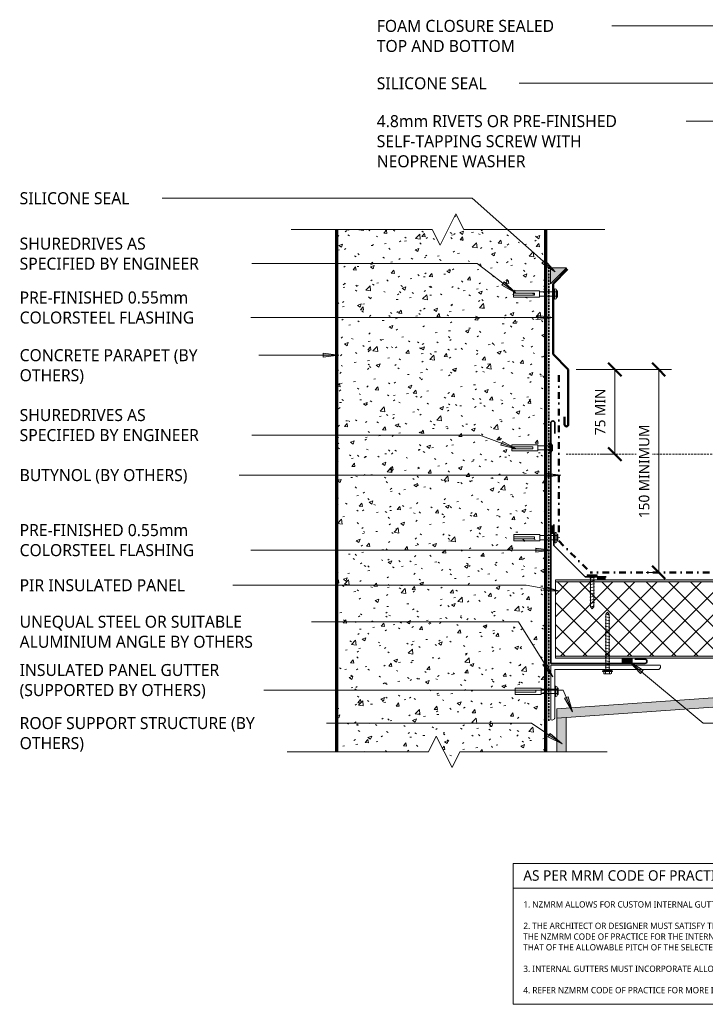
# Model space of a CAD drawing. Header units: millimetres. Extents: x -426 to 1004, y -317 to 654.
# Tile 1 of 5: x -426 to 230, y -317 to 625. Entities that reach past the tile are written whole.
import ezdxf

# ---------------------------------------------------------------- set-up
doc = ezdxf.new("R2010")
doc.units = ezdxf.units.MM
doc.linetypes.add('Dash dot', pattern=[15.875, 6.35, -4.7625, 0, -4.7625])
doc.linetypes.add('Dash Short', pattern=[3, 2, -1])
for name, color, linetype, lineweight in [('A-ANNO-DIMS', 211, 'Continuous', 9), ('A-ANNO-DIMS-5', 211, 'Continuous', 9), ('A-ANNO-NOTE', 131, 'Continuous', 9), ('A-DETL', 90, 'Continuous', 13), ('A-DETL-GENF', 92, 'Continuous', 13), ('A-DETL-MEDM', 33, 'Continuous', 35), ('A-DETL-THIN', 151, 'Continuous', 13), ('G-ANNO-TEXT', 231, 'Continuous', 9)]:
    doc.layers.add(name, color=color, linetype=linetype, lineweight=lineweight)
doc.styles.add('Yu Gothic', font='Yu Gothic.ttf', dxfattribs={"height": 11.5})
doc.styles.add('Yu Gothic_1', font='Yu Gothic.ttf', dxfattribs={"height": 10})
doc.styles.add('Yu Gothic_2', font='Yu Gothic.ttf', dxfattribs={"height": 1.2})
doc.styles.add('Yu Gothic_B', font='Yu Gothic.ttf', dxfattribs={"height": 2})
doc.dimstyles.new('Diagonal', dxfattribs={"dimscale": 304.8, "dimtxt": 11.609035, "dimasz": 0.04101, "dimexe": 0.03937, "dimexo": 0.024606, "dimgap": 0.024606, "dimtad": 1, "dimdec": 0, "dimzin": 0, "dimdsep": 46, "dimtxsty": 'Yu Gothic_1', "dimblk1": 'OBLIQUE', "dimblk2": 'OBLIQUE', "dimsah": 1, "dimcen": 0.09, "dimazin": 0, "dimtfac": 1, "dimtdec": 4, "dimtix": 1, "dimtmove": 0, "dimatfit": 3, "dimfxl": 1, "dimtvp": 1, "dimtfill": 1, "dimtolj": 1, "dimtzin": 0, "dimarcsym": 2})

# ---------------------------------------------------------------- blocks, each defined once
blk = doc.blocks.new('Internal Gutter - Insulated Gutter-4648995-04  INSULATED GUTTER DETAIL')
at = {"layer": 'A-DETL-GENF', "linetype": 'Dash dot', "lineweight": 50}
for p, q in [((381.72, 188.46), (536.34, 199.28)), ((0, 188.46), (0, 30)), ((381.72, 30), (381.72, 188.46)), ((0, 30), (30, 0)), ((351.72, 0), (381.72, 30)), ((351.72, 0), (30, 0))]:
    blk.add_line(p, q, dxfattribs=at)
blk = doc.blocks.new('Gutter _Insulated Panel_ - Gutter _Insulated Panel_-4648778-04  INSULATED GUTTER DETAIL')
at = {"layer": 'A-DETL-GENF'}
for points in [[(469.95, 73), (470, 73), (469.95, 73.12), (394.95, 73.12), (394.95, 75), (0, 75), (0, 73), (467.95, 73)], [(470, 0), (470, 2), (0, 2), (0, 0), (352.32, 0)]]:
    blk.add_hatch(color=256, dxfattribs=at).paths.add_polyline_path(points)
h = blk.add_hatch(dxfattribs=at)
h.set_pattern_fill('FP_3', color=256, style=0, pattern_type=2)
h.set_pattern_definition([(45, (-86.69, -13.843), (-10.6066, 10.6066), []), (135, (-86.69, -13.843), (-10.6066, -10.6066), [])])
h.paths.add_polyline_path([(470, 2), (470, 73), (0, 73), (0, 2), (352.32, 2)])
for p, q in [((39.93, 75), (0, 75)), ((0, 75), (0, 73)), ((0, 73), (0, 2)), ((0, 73), (470, 73)), ((342.77, 75), (47.32, 75)), ((394.95, 75), (351.17, 75)), ((470, 73), (470, 73.12)), ((470, 2), (470, 73)), ((470, 2), (0, 2)), ((0, 2), (0, 0)), ((0, 0), (470, 0)), ((470, 0), (470, 2))]:
    blk.add_line(p, q, dxfattribs=at)
blk = doc.blocks.new('Angle Flashing - Soffit Flashing-4170604-04  INSULATED GUTTER DETAIL')
at = {"layer": 'A-DETL-GENF', "lineweight": 35}
for p, q in [((0, -90), (0, 0)), ((230, 0), (0, 0)), ((230, -4), (220, -4)), ((4, -90), (4, -80.26))]:
    blk.add_line(p, q, dxfattribs=at)
for centre, start, end in [((230, -2), 270, 90), ((2, -90), 180, 0)]:
    blk.add_arc(centre, 2, start, end, dxfattribs=at)
blk = doc.blocks.new('Fillet Bracket - Fillet Bracket-3700758-04  INSULATED GUTTER DETAIL')
at = {"layer": 'A-DETL-MEDM'}
for p, q in [((3, 33), (3, 53)), ((3, 33), (33, 3)), ((33, 3), (53, 3))]:
    blk.add_line(p, q, dxfattribs=at)
blk = doc.blocks.new('Anchor Bolt - ShureDrive - ShureDrive-4575289-04  INSULATED GUTTER DETAIL')
at = {"layer": 'A-DETL-GENF'}
for p, q in [((-5, -8.96), (-5, -8.46)), ((-5, -8.96), (5, -8.96)), ((-4, -7.46), (-3, -7.46)), ((-3, -6.46), (3, -6.46)), ((-3, -7.46), (-3, -6.46)), ((3, -7.46), (-3, -7.46)), ((-2, -20.5), (-2, -7.46)), ((2, -20.5), (2, -7.46)), ((3, -7.46), (3, -6.46)), ((3, -7.46), (4, -7.46)), ((5, -8.96), (5, -8.46)), ((-3, -20.5), (3, -20.5)), ((-3, -20.5), (-3, -45.5)), ((-1, -25.5), (-1, -35.5)), ((1, -25.5), (-1, -25.5)), ((1, -25.5), (1, -35.5)), ((3, -20.5), (3, -45.5)), ((-1, -35.5), (-1, -45.5)), ((1, -45.5), (1, -35.5)), ((-3, -45.5), (3, -45.5))]:
    blk.add_line(p, q, dxfattribs=at)
for centre, start, end in [((-4, -8.46), 90, 180), ((4, -8.46), 360, 90)]:
    blk.add_arc(centre, 1, start, end, dxfattribs=at)
blk = doc.blocks.new('Anchor Bolt - ShureDrive - ShureDrive-4575473-04  INSULATED GUTTER DETAIL')
at = {"layer": 'A-DETL-GENF'}
for p, q in [((-5, -5.86), (-5, -5.36)), ((-5, -5.86), (5, -5.86)), ((-4, -4.36), (-3, -4.36)), ((-3, -3.36), (3, -3.36)), ((-3, -4.36), (-3, -3.36)), ((3, -4.36), (-3, -4.36)), ((-2, -20.5), (-2, -4.36)), ((2, -20.5), (2, -4.36)), ((3, -4.36), (3, -3.36)), ((3, -4.36), (4, -4.36)), ((5, -5.86), (5, -5.36)), ((-3, -20.5), (3, -20.5)), ((-3, -20.5), (-3, -45.5)), ((-1, -25.5), (-1, -35.5)), ((1, -25.5), (-1, -25.5)), ((1, -25.5), (1, -35.5)), ((3, -20.5), (3, -45.5)), ((-1, -35.5), (-1, -45.5)), ((1, -45.5), (1, -35.5)), ((-3, -45.5), (3, -45.5))]:
    blk.add_line(p, q, dxfattribs=at)
for centre, start, end in [((-4, -5.36), 90, 180), ((4, -5.36), 360, 90)]:
    blk.add_arc(centre, 1, start, end, dxfattribs=at)
blk = doc.blocks.new('Wafer Tek - Wafer Tek-2814187-04  INSULATED GUTTER DETAIL')
at = {"layer": 'A-DETL-GENF'}
for p, q in [((4.79, 0.74), (-4.79, 0.74)), ((-4.79, 0.74), (-4.79, 0)), ((-4.79, 0), (4.79, 0)), ((-1.6, 0), (-1.6, -30.13)), ((1.6, -30.13), (1.6, 0)), ((4.79, 0), (4.79, 0.74)), ((2.17, -1.91), (-2.17, -2.67)), ((-2.17, -2.67), (-1.6, -3)), ((2.17, -4.91), (-2.17, -5.67)), ((-2.17, -5.67), (-1.6, -6)), ((2.17, -7.91), (-2.17, -8.67)), ((-2.17, -8.67), (-1.6, -9)), ((1.6, -1.58), (2.17, -1.91)), ((1.6, -4.58), (2.17, -4.91)), ((1.6, -7.58), (2.17, -7.91)), ((2.17, -10.91), (-2.17, -11.67)), ((-2.17, -11.67), (-1.6, -12)), ((2.17, -13.91), (-2.17, -14.67)), ((-2.17, -14.67), (-1.6, -15)), ((2.17, -16.91), (-2.17, -17.67)), ((-2.17, -17.67), (-1.6, -18)), ((1.6, -10.58), (2.17, -10.91)), ((1.6, -13.58), (2.17, -13.91)), ((1.6, -16.58), (2.17, -16.91)), ((2.17, -19.91), (-2.17, -20.67)), ((-2.17, -20.67), (-1.6, -21)), ((2.17, -22.91), (-2.17, -23.67)), ((-2.17, -23.67), (-1.6, -24)), ((2.17, -25.91), (-2.17, -26.67)), ((-2.17, -26.67), (-1.6, -27)), ((0, -32.03), (1.6, -28.07)), ((1.6, -19.58), (2.17, -19.91)), ((1.6, -22.58), (2.17, -22.91)), ((1.6, -25.58), (2.17, -25.91)), ((-1.6, -30.13), (0, -32.03)), ((1.6, -30.13), (0, -32.03))]:
    blk.add_line(p, q, dxfattribs=at)
blk.add_arc((0.08, -32.75), 3.11, 74.30592, 122.49751, dxfattribs=at)
blk = doc.blocks.new('Screw - Screw-4171642-04  INSULATED GUTTER DETAIL')
at = {"layer": 'A-DETL-GENF'}
blk.add_hatch(color=256, dxfattribs=at).paths.add_polyline_path([(3.67, -1), (3.67, 0), (-3.67, 0), (-3.67, -1), (3.01, -1)])
for p, q in [((-2.17, 50.67), (-1.6, 51)), ((2.17, 49.91), (-2.17, 50.67)), ((-2.17, 47.67), (-1.6, 48)), ((2.17, 46.91), (-2.17, 47.67)), ((-1.6, 53.35), (0, 55.25)), ((-1.6, 0), (-1.6, 53.35)), ((1.6, 53.35), (0, 55.25)), ((0, 55.25), (1.6, 51.3)), ((1.6, 53.35), (1.6, 0)), ((1.6, 49.58), (2.17, 49.91)), ((-2.17, 44.67), (-1.6, 45)), ((2.17, 43.91), (-2.17, 44.67)), ((-2.17, 41.67), (-1.6, 42)), ((2.17, 40.91), (-2.17, 41.67)), ((-2.17, 38.67), (-1.6, 39)), ((2.17, 37.91), (-2.17, 38.67)), ((1.6, 46.58), (2.17, 46.91)), ((1.6, 43.58), (2.17, 43.91)), ((1.6, 40.58), (2.17, 40.91)), ((1.6, 37.58), (2.17, 37.91)), ((-2.17, 35.67), (-1.6, 36)), ((2.17, 34.91), (-2.17, 35.67)), ((-2.17, 32.67), (-1.6, 33)), ((2.17, 31.91), (-2.17, 32.67)), ((-2.17, 29.67), (-1.6, 30)), ((2.17, 28.91), (-2.17, 29.67)), ((1.6, 34.58), (2.17, 34.91)), ((1.6, 31.58), (2.17, 31.91)), ((1.6, 28.58), (2.17, 28.91)), ((-2.17, 26.67), (-1.6, 27)), ((2.17, 25.91), (-2.17, 26.67)), ((-2.17, 23.67), (-1.6, 24)), ((2.17, 22.91), (-2.17, 23.67)), ((-2.17, 20.67), (-1.6, 21)), ((2.17, 19.91), (-2.17, 20.67)), ((1.6, 25.58), (2.17, 25.91)), ((1.6, 22.58), (2.17, 22.91)), ((1.6, 19.58), (2.17, 19.91)), ((-2.17, 17.67), (-1.6, 18)), ((2.17, 16.91), (-2.17, 17.67)), ((-2.17, 14.67), (-1.6, 15)), ((2.17, 13.91), (-2.17, 14.67)), ((-2.17, 11.67), (-1.6, 12)), ((2.17, 10.91), (-2.17, 11.67)), ((1.6, 16.58), (2.17, 16.91)), ((1.6, 13.58), (2.17, 13.91)), ((1.6, 10.58), (2.17, 10.91)), ((-3.67, 0), (-3.67, -1)), ((3.67, 0), (-3.67, 0)), ((-2.17, 8.67), (-1.6, 9)), ((2.17, 7.91), (-2.17, 8.67)), ((-2.17, 5.67), (-1.6, 6)), ((2.17, 4.91), (-2.17, 5.67)), ((-2.17, 2.67), (-1.6, 3)), ((2.17, 1.91), (-2.17, 2.67)), ((1.6, 7.58), (2.17, 7.91)), ((1.6, 4.58), (2.17, 4.91)), ((1.6, 1.58), (2.17, 1.91)), ((3.67, -1), (3.67, 0)), ((-4.79, -1.5), (-4.79, -1)), ((-3.67, -1), (-4.79, -1)), ((4.79, -1.5), (-4.79, -1.5)), ((-3.67, -1), (3.67, -1)), ((-3.67, -1.5), (-3.67, -3.47)), ((-2.76, -3.97), (2.76, -3.97)), ((-1.85, -1.5), (-1.85, -3.47)), ((1.85, -1.5), (1.85, -3.47)), ((4.79, -1), (3.67, -1)), ((3.67, -1.5), (3.67, -3.47)), ((4.79, -1), (4.79, -1.5))]:
    blk.add_line(p, q, dxfattribs=at)
for centre, radius, start, end in [((0.08, 55.97), 3.11, 237.50249, 285.69408), ((-2.76, -2.9), 1.08, 212.38007, 327.61993), ((0, -0.31), 3.67, 239.72736, 300.27264), ((2.76, -2.9), 1.08, 212.38007, 327.61993)]:
    blk.add_arc(centre, radius, start, end, dxfattribs=at)
blk = doc.blocks.new('Anchor Bolt - ShureDrive - ShureDrive-4426322-04  INSULATED GUTTER DETAIL')
at = {"layer": 'A-DETL-GENF'}
for p, q in [((-5, -6.85), (-5, -6.35)), ((-5, -6.85), (5, -6.85)), ((-4, -5.35), (-3, -5.35)), ((-3, -4.35), (3, -4.35)), ((-3, -5.35), (-3, -4.35)), ((3, -5.35), (-3, -5.35)), ((-2, -20.5), (-2, -5.35)), ((2, -20.5), (2, -5.35)), ((3, -5.35), (3, -4.35)), ((3, -5.35), (4, -5.35)), ((5, -6.85), (5, -6.35)), ((-3, -20.5), (3, -20.5)), ((-3, -20.5), (-3, -45.5)), ((-1, -25.5), (-1, -35.5)), ((1, -25.5), (-1, -25.5)), ((1, -25.5), (1, -35.5)), ((3, -20.5), (3, -45.5)), ((-1, -35.5), (-1, -45.5)), ((1, -45.5), (1, -35.5)), ((-3, -45.5), (3, -45.5))]:
    blk.add_line(p, q, dxfattribs=at)
for centre, start, end in [((-4, -6.35), 90, 180), ((4, -6.35), 360, 90)]:
    blk.add_arc(centre, 1, start, end, dxfattribs=at)
blk = doc.blocks.new('Break Line _M_ - Break Line _M_-4576392-04  INSULATED GUTTER DETAIL')
at = {"layer": 'A-DETL-GENF'}
for p, q in [((-15, 0), (-7.5, 15)), ((-7.5, 15), (7.5, -15)), ((-155.88, 0), (-15, 0)), ((7.5, -15), (15, 0)), ((15, 0), (150.19, 0))]:
    blk.add_line(p, q, dxfattribs=at)
blk = doc.blocks.new('Break Line _M_ - Break Line _M_-4754389-04  INSULATED GUTTER DETAIL')
at = {"layer": 'A-DETL-GENF'}
for p, q in [((7.5, 15), (-7.5, -15)), ((15, 0), (7.5, 15)), ((-15, 0), (-150, 0)), ((-7.5, -15), (-15, 0)), ((150, 0), (15, 0))]:
    blk.add_line(p, q, dxfattribs=at)
blk = doc.blocks.new('Anchor Bolt - ShureDrive - ShureDrive-4754829-04  INSULATED GUTTER DETAIL')
at = {"layer": 'A-DETL-GENF'}
for p, q in [((-5, -6), (-5, -5.5)), ((-5, -6), (5, -6)), ((-4, -4.5), (-3, -4.5)), ((-3, -3.5), (3, -3.5)), ((-3, -4.5), (-3, -3.5)), ((3, -4.5), (-3, -4.5)), ((-2, -20.5), (-2, -4.5)), ((2, -20.5), (2, -4.5)), ((3, -4.5), (3, -3.5)), ((3, -4.5), (4, -4.5)), ((5, -6), (5, -5.5)), ((-3, -20.5), (3, -20.5)), ((-3, -20.5), (-3, -45.5)), ((-1, -25.5), (-1, -35.5)), ((1, -25.5), (-1, -25.5)), ((1, -25.5), (1, -35.5)), ((3, -20.5), (3, -45.5)), ((-1, -35.5), (-1, -45.5)), ((1, -45.5), (1, -35.5)), ((-3, -45.5), (3, -45.5))]:
    blk.add_line(p, q, dxfattribs=at)
for centre, start, end in [((-4, -5.5), 90, 180), ((4, -5.5), 360, 90)]:
    blk.add_arc(centre, 1, start, end, dxfattribs=at)
blk = doc.blocks.new('DIMBLOCK4-04  INSULATED GUTTER DETAIL')
at = {"layer": 'A-ANNO-DIMS-5', "lineweight": 50}
for p, q in [((143.27, 290.1), (137.02, 296.35)), ((143.27, 290.1), (149.52, 283.85)), ((143.27, 209.09), (137.02, 215.34)), ((143.27, 209.09), (149.52, 202.84))]:
    blk.add_line(p, q, dxfattribs=at)
at = {"layer": 'A-ANNO-DIMS-5'}
for p, q in [((143.27, 290.1), (106.33, 290.1)), ((143.27, 290.1), (143.27, 209.09)), ((143.27, 290.1), (155.27, 290.1)), ((143.27, 209.09), (131.27, 209.09)), ((143.27, 209.09), (144.61, 209.09))]:
    blk.add_line(p, q, dxfattribs=at)
at = {"layer": 'A-ANNO-DIMS-5', "color": 0, "insert": (124.24, 227.31), "char_height": 10, "width": 53.4699, "attachment_point": 1, "rotation": 90, "line_spacing_factor": 1.024327, "style": 'Yu Gothic_1', "bg_fill": 3, "box_fill_scale": 1.25, "bg_fill_color": 256, "bg_fill_true_color": 13158600, "bg_fill_transparency": 0}
blk.add_mtext('75 MIN', dxfattribs=at)
blk = doc.blocks.new('_Oblique')
at = {"color": 0, "linetype": 'ByBlock', "lineweight": -2}
blk.add_line((-0.5, -0.5), (0.5, 0.5), dxfattribs=at)
blk = doc.blocks.new('DIMBLOCK5-04  INSULATED GUTTER DETAIL')
at = {"layer": 'A-ANNO-DIMS-5', "lineweight": 50}
for p, q in [((185.32, 290.1), (179.07, 296.35)), ((185.32, 290.1), (191.57, 283.85)), ((185.32, 96.05), (179.07, 102.3)), ((185.32, 96.05), (191.57, 89.8))]:
    blk.add_line(p, q, dxfattribs=at)
at = {"layer": 'A-ANNO-DIMS-5'}
for p, q in [((185.32, 290.1), (111.74, 290.1)), ((185.32, 290.1), (185.32, 96.05)), ((185.32, 290.1), (197.32, 290.1)), ((185.32, 96.05), (173.32, 96.05)), ((185.32, 96.05), (186.66, 96.05))]:
    blk.add_line(p, q, dxfattribs=at)
at = {"layer": 'A-ANNO-DIMS-5', "color": 0, "insert": (166.29, 147.92), "char_height": 10, "width": 108.3738, "attachment_point": 1, "rotation": 90, "line_spacing_factor": 1.024327, "style": 'Yu Gothic_1', "bg_fill": 3, "box_fill_scale": 1.25, "bg_fill_color": 256, "bg_fill_true_color": 13158600, "bg_fill_transparency": 0}
blk.add_mtext('150 MINIMUM', dxfattribs=at)
blk = doc.blocks.new('INTERNAL GUTTER NOTE - INTERNAL GUTTER NOTE-4066848-04  INSULATED GUTTER DETAIL')
at = {"layer": 'A-ANNO-NOTE'}
for p, q in [((-121.8, 0), (-121.8, -26.92)), ((-121.8, 0), (0, 0)), ((0, -26.92), (0, 0)), ((-121.8, -4.7), (0, -4.7)), ((-121.8, -26.92), (0, -26.92))]:
    blk.add_line(p, q, dxfattribs=at)
at = {"layer": 'A-ANNO-NOTE', "attachment_point": 1, "bg_fill": 3, "box_fill_scale": 1.25, "bg_fill_color": 256, "bg_fill_true_color": 13158600, "bg_fill_transparency": 0}
for s, insert, char_height, width, style in [('AS PER MRM CODE OF PRACTICE', (-119.87, -1.28), 2, 53.9536, 'Yu Gothic_B'), ('1. NZMRM ALLOWS FOR CUSTOM INTERNAL GUTTER DESIGN.', (-119.87, -7.21), 1.2, 58.0422, 'Yu Gothic_2'), ('2. THE ARCHITECT OR DESIGNER MUST SATISFY THEMSELVES WITH THE CORRECT INTERNAL GUTTER DESIGN FOR THEIR PROJECTS AND REFER TO ', (-119.87, -11.31), 1.2, 140.6962, 'Yu Gothic_2'), ('3. INTERNAL GUTTERS MUST INCORPORATE ALLOWANCE FOR FREEBOARD OF 30mm ', (-119.87, -19.52), 1.2, 80.4894, 'Yu Gothic_2'), ('4. REFER NZMRM CODE OF PRACTICE FOR MORE INFORMATION ON INTERNAL GUTTER DESIGNS.', (-119.87, -23.62), 1.2, 91.5527, 'Yu Gothic_2')]:
    blk.add_mtext(s, dxfattribs=dict(at, insert=insert, char_height=char_height, width=width, style=style))
at = {"layer": 'A-ANNO-NOTE', "insert": (-119.87, -13.37), "char_height": 1.2, "width": 141.4177, "attachment_point": 1, "style": 'Yu Gothic_2', "bg_fill": 3, "box_fill_scale": 1.25, "bg_fill_color": 256, "bg_fill_true_color": 13158600, "bg_fill_transparency": 0}
blk.add_mtext('THE NZMRM CODE OF PRACTICE FOR THE INTERNAL GUTTER CAPACITY CALCULATION TOOL AND ALTERNATIVE SOLUTIONS FOR PITCHES DOWN TO ', dxfattribs=at)
at = {"layer": 'A-ANNO-NOTE', "insert": (-119.87, -15.42), "char_height": 1.2, "width": 67.7426, "attachment_point": 1, "style": 'Yu Gothic_2', "bg_fill": 3, "box_fill_scale": 1.25, "bg_fill_color": 256, "bg_fill_true_color": 13158600, "bg_fill_transparency": 0}
blk.add_mtext('THAT OF THE ALLOWABLE PITCH OF THE SELECTED ROOFING PROFILE.', dxfattribs=at)

msp = doc.modelspace()

# ---------------------------------------------------------------- hatches: boundary and pattern name
at = {"layer": 'A-DETL-GENF'}
h = msp.add_hatch(dxfattribs=at)
h.set_pattern_fill('FP_1', color=9, style=0, pattern_type=2)
h.set_pattern_definition([(50, (0, 0), (36.4365, -3.1877), [3.81, -41.91]), (355, (0, 0), (-7.0485, 38.2117), [3.048, -33.528]), (100.451, (3.036, -0.266), (29.3886, 35.023), [3.238, -35.618]), (46.184, (0, 10.16), (54.216, -8.4084), [5.715, -62.865]), (96.636, (4.52, 9.46), (47.4805, 49.4854), [4.857, -53.427]), (351.184, (0, 10.16), (47.481, 49.4846), [4.572, -50.292]), (21, (5.08, 7.62), (30.3226, -20.4528), [3.81, -41.91]), (326, (5.08, 7.62), (12.3607, 36.838), [3.048, -33.528]), (71.451, (7.607, 5.916), (42.6833, 16.384), [3.238, -35.618]), (37.5, (0, 0), (0.61807, 16.91082), [1.676, -31.445, 1.676, -32.36, -33.655]), (37.5, (0, 0), (0.61807, 16.91082), [-67.158, 1.676, -31.979]), (7.5, (0, 0), (13.36414, 20.0358), [1.676, -17.729, 1.676, -30.683, -12.827]), (7.5, (0, 0), (13.36414, 20.0358), [-51.765, 1.676, -11.151]), (327.5, (-11.328, 0), (27.11816, -1.14606), [1.676, -11.024, 1.676, -37.948, -52.578]), (327.5, (-11.328, 0), (27.11816, -1.14606), [-52.324, 1.676, -50.902]), (317.5, (-16.408, 0), (29.6258, 5.0851), [1.676, -14.834, 1.676, -24.638, -37.338]), (317.5, (-16.408, 0), (29.6258, 5.0851), [-42.824, 1.676, -35.662])])
h.paths.add_polyline_path([(-12.32, -90.67), (-4.82, -75.67), (77.4, -75.67), (77.4, 424.09), (-1.17, 424.09), (-8.67, 439.09), (-23.67, 409.09), (-31.17, 424.09), (-122.6, 424.09), (-122.6, -75.67), (-34.82, -75.67), (-27.32, -60.67), (-19.82, -75.67)])
for color, points in [(9, [(81.93, 372.15), (97.05, 387.27), (81.93, 387.27)]), (10, [(84.15, 133.32), (84.15, 140.43), (82.98, 140.43), (82.98, 133.32)]), (10, [(126.62, 88.84), (134.01, 88.84), (134.01, 90.8), (126.62, 90.8)]), (10, [(159.96, 9.96), (159.96, 13.36), (150.18, 13.36), (150.18, 9.96)]), (10, [(87.83, -43.49), (670.19, -2.77), (670.19, 6.25), (87.83, -34.47)]), (10, [(96.83, -75.67), (96.83, -42.86), (87.83, -43.49), (87.83, -75.67)])]:
    msp.add_hatch(color=color, dxfattribs=at).paths.add_polyline_path(points)
at = {"layer": 'G-ANNO-TEXT'}
for points in [[(86.13, 383.37), (76.25, 394.83), (73.62, 391.88)], [(48.37, 363.33), (37.66, 374.02), (35.26, 370.88)], [(84.55, 339.79), (69.55, 341.76), (69.55, 337.81)], [(-120.56, 303.78), (-135.56, 305.75), (-135.56, 301.8)], [(49.22, 214.15), (35.89, 221.29), (34.49, 217.6)], [(91.74, 189.07), (76.74, 191.04), (76.74, 187.09)], [(82.78, 117.29), (67.78, 119.26), (67.78, 115.31)], [(90.4, 77.95), (75.99, 82.57), (75.29, 78.68)], [(84.06, -3.98), (77.81, 9.8), (74.46, 7.71)], [(157.48, 10.52), (167.73, -0.61), (170.26, 2.42)], [(102.78, -37.46), (98.75, -22.88), (95.11, -24.42)], [(92.83, -68.13), (81.56, -58.05), (79.33, -61.31)]]:
    msp.add_hatch(color=7, dxfattribs=at).paths.add_polyline_path(points)

# ---------------------------------------------------------------- linework, layer by layer
at = {"layer": 'A-DETL', "lineweight": 70}
for p, q in [((-122.6, 424.09), (-122.6, -75.67)), ((77.4, -75.67), (77.4, 424.09))]:
    msp.add_line(p, q, dxfattribs=at)
at = {"layer": 'A-DETL', "linetype": 'Dash Short', "lineweight": 35}
msp.add_line((80.18, -45.95), (80.18, 389.05), dxfattribs=at)
at = {"layer": 'A-DETL'}
for p, q in [((97.05, 387.27), (81.93, 387.27)), ((81.93, 387.27), (81.93, 372.15)), ((81.93, 372.15), (97.05, 387.27)), ((82.98, 140.43), (82.98, 133.32)), ((84.15, 140.43), (82.98, 140.43)), ((82.98, 133.32), (84.15, 133.32)), ((84.15, 133.32), (84.15, 140.43)), ((126.62, 90.8), (126.62, 88.84)), ((134.01, 90.8), (126.62, 90.8)), ((126.62, 88.84), (134.01, 88.84)), ((134.01, 88.84), (134.01, 90.8)), ((159.96, 13.36), (150.18, 13.36)), ((150.18, 13.36), (150.18, 9.96)), ((150.18, 9.96), (159.96, 9.96)), ((159.96, 9.96), (159.96, 13.36)), ((186.76, 7.35), (82.04, 7.35)), ((82.04, 7.35), (82.04, -45.07)), ((86.11, -42.65), (86.11, 3.1)), ((86.11, 3.1), (185.4, 3.1))]:
    msp.add_line(p, q, dxfattribs=at)
at = {"layer": 'A-DETL', "lineweight": 50}
for p, q in [((84.26, 372.17), (98.21, 386.12)), ((84.26, 304.67), (84.26, 372.17)), ((98.83, 290.1), (84.26, 304.67)), ((98.83, 290.1), (98.83, 237.4)), ((95.24, 237.4), (95.24, 244.94))]:
    msp.add_line(p, q, dxfattribs=at)
at = {"layer": 'A-DETL', "linetype": 'Dash Short'}
msp.add_line((467.28, 209.09), (96.81, 209.09), dxfattribs=at)
at = {"layer": 'A-DETL', "lineweight": 50}
msp.add_arc((97.03, 237.4), 1.8, 180, 0, dxfattribs=at)
at = {"layer": 'A-DETL'}
for centre, radius, start, end in [((183.61, 6.01), 3.42, 301.58156, 23.06028), ((83.09, -42.22), 3.04, 249.75071, 351.88149)]:
    msp.add_arc(centre, radius, start, end, dxfattribs=at)
at = {"layer": 'A-DETL-THIN'}
for p, q in [((670.19, 6.25), (87.83, -34.47)), ((87.83, -43.49), (670.19, -2.77)), ((87.83, -34.47), (87.83, -43.49)), ((96.83, -42.86), (87.83, -43.49)), ((87.83, -43.49), (87.83, -75.67)), ((96.83, -75.67), (96.83, -42.86))]:
    msp.add_line(p, q, dxfattribs=at)
at = {"layer": 'G-ANNO-TEXT', "color": 7}
for p, q in [((125.33, 618.76), (108.79, 618.76)), ((337.5, 618.76), (125.33, 618.76)), ((36.04, 563.85), (35.7, 563.85)), ((337.5, 563.85), (36.04, 563.85)), ((170.49, 527.66), (167.33, 527.66)), ((337.5, 527.66), (170.49, 527.66)), ((-305.28, 453.93), (-305.63, 453.93)), ((7.02, 453.93), (-305.28, 453.93)), ((86.13, 383.37), (7.02, 453.93)), ((-223.39, 391.34), (-234.85, 391.34)), ((11.8, 391.34), (-223.39, 391.34)), ((48.37, 363.33), (11.8, 391.34)), ((76.25, 394.83), (73.62, 391.88)), ((73.62, 391.88), (86.13, 383.37)), ((86.13, 383.37), (76.25, 394.83)), ((37.66, 374.02), (35.26, 370.88)), ((35.26, 370.88), (48.37, 363.33)), ((48.37, 363.33), (37.66, 374.02)), ((-219.21, 339.79), (-235.51, 339.79)), ((84.55, 339.79), (-219.21, 339.79)), ((84.55, 339.79), (69.55, 341.76)), ((69.55, 341.76), (69.55, 337.81)), ((69.55, 337.81), (84.55, 339.79)), ((-215.77, 303.78), (-229.23, 303.78)), ((-120.56, 303.78), (-215.77, 303.78)), ((-120.56, 303.78), (-135.56, 305.75)), ((-135.56, 305.75), (-135.56, 301.8)), ((-135.56, 301.8), (-120.56, 303.78)), ((-223.39, 227.34), (-234.85, 227.34)), ((14.29, 227.34), (-223.39, 227.34)), ((49.22, 214.15), (14.29, 227.34)), ((35.89, 221.29), (34.49, 217.6)), ((34.49, 217.6), (49.22, 214.15)), ((49.22, 214.15), (35.89, 221.29)), ((-244.43, 189.07), (-244.78, 189.07)), ((91.74, 189.07), (-244.43, 189.07)), ((91.74, 189.07), (76.74, 191.04)), ((76.74, 191.04), (76.74, 187.09)), ((76.74, 187.09), (91.74, 189.07)), ((-219.21, 117.29), (-235.51, 117.29)), ((82.78, 117.29), (-219.21, 117.29)), ((82.78, 117.29), (67.78, 119.26)), ((67.78, 119.26), (67.78, 115.31)), ((67.78, 115.31), (82.78, 117.29)), ((-249.38, 83.74), (-249.74, 83.74)), ((58.46, 83.74), (-249.38, 83.74)), ((90.4, 77.95), (58.46, 83.74)), ((75.99, 82.57), (75.29, 78.68)), ((75.29, 78.68), (90.4, 77.95)), ((90.4, 77.95), (75.99, 82.57)), ((-154.43, 48.84), (-187.89, 48.84)), ((51.18, 48.84), (-154.43, 48.84)), ((84.06, -3.98), (51.18, 48.84)), ((77.81, 9.8), (74.46, 7.71)), ((84.06, -3.98), (77.81, 9.8)), ((157.48, 10.52), (167.73, -0.61)), ((170.26, 2.42), (157.48, 10.52)), ((157.48, 10.52), (227.69, -48.13)), ((74.46, 7.71), (84.06, -3.98)), ((167.73, -0.61), (170.26, 2.42)), ((-172.97, -16.55), (-225.26, -16.55)), ((93.92, -16.55), (-172.97, -16.55)), ((102.78, -37.46), (93.92, -16.55)), ((98.75, -22.88), (95.11, -24.42)), ((95.11, -24.42), (102.78, -37.46)), ((102.78, -37.46), (98.75, -22.88)), ((-176.02, -48.13), (-176.03, -48.13)), ((63.54, -48.13), (-176.02, -48.13)), ((92.83, -68.13), (63.54, -48.13)), ((227.69, -48.13), (244.47, -48.13)), ((81.56, -58.05), (79.33, -61.31)), ((79.33, -61.31), (92.83, -68.13)), ((92.83, -68.13), (81.56, -58.05))]:
    msp.add_line(p, q, dxfattribs=at)

# ---------------------------------------------------------------- block references
at = {"layer": 'A-ANNO-NOTE', "xscale": 5, "yscale": 5, "zscale": 5}
msp.add_blockref('INTERNAL GUTTER NOTE - INTERNAL GUTTER NOTE-4066848-04  INSULATED GUTTER DETAIL', (655.19, -182.53), dxfattribs=at)
at = {"layer": 'A-DETL-GENF'}
for name, p, rotation in [('Break Line _M_ - Break Line _M_-4754389-04  INSULATED GUTTER DETAIL', (-16.17, 424.09), 180), ('Anchor Bolt - ShureDrive - ShureDrive-4754829-04  INSULATED GUTTER DETAIL', (91.91, 362.26), 269.9999999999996), ('Anchor Bolt - ShureDrive - ShureDrive-4575289-04  INSULATED GUTTER DETAIL', (90.29, 215.16), 269.9999999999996), ('Anchor Bolt - ShureDrive - ShureDrive-4575473-04  INSULATED GUTTER DETAIL', (92.16, 129.18), 269.9999999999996), ('Anchor Bolt - ShureDrive - ShureDrive-4426322-04  INSULATED GUTTER DETAIL', (93.41, -17.7), 269.9999999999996), ('Break Line _M_ - Break Line _M_-4576392-04  INSULATED GUTTER DETAIL', (-19.82, -75.67), 180)]:
    msp.add_blockref(name, p, dxfattribs=dict(at, rotation=rotation))
at = {"layer": 'A-DETL-GENF', "linetype": 'Dash dot', "lineweight": 50}
msp.add_blockref('Internal Gutter - Insulated Gutter-4648995-04  INSULATED GUTTER DETAIL', (89.78, 96.05), dxfattribs=at)
at = {"layer": 'A-DETL-GENF', "lineweight": 35, "rotation": 89.99999999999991}
msp.add_blockref('Angle Flashing - Soffit Flashing-4170604-04  INSULATED GUTTER DETAIL', (82.04, 8.95), dxfattribs=at)
at = {"layer": 'A-DETL-GENF'}
for name, p in [('Gutter _Insulated Panel_ - Gutter _Insulated Panel_-4648778-04  INSULATED GUTTER DETAIL', (86.69, 13.84)), ('Wafer Tek - Wafer Tek-2814187-04  INSULATED GUTTER DETAIL', (121.64, 93.05)), ('Screw - Screw-4171642-04  INSULATED GUTTER DETAIL', (136.36, 2.8))]:
    msp.add_blockref(name, p, dxfattribs=at)
at = {"layer": 'A-DETL-MEDM'}
msp.add_blockref('Fillet Bracket - Fillet Bracket-3700758-04  INSULATED GUTTER DETAIL', (82.04, 88.84), dxfattribs=at)

# ---------------------------------------------------------------- texts
at = {"layer": 'G-ANNO-TEXT', "color": 7, "char_height": 11.5, "attachment_point": 1, "style": 'Yu Gothic', "bg_fill": 3, "box_fill_scale": 1.25, "bg_fill_color": 256, "bg_fill_true_color": 13158600, "bg_fill_transparency": 0}
for s, insert, width in [('FOAM CLOSURE SEALED ', (-84.27, 624.51), 221.6666), ('TOP AND BOTTOM', (-84.27, 605.32), 163.5443), ('SILICONE SEAL', (-84.27, 569.6), 133.0801), ('4.8mm RIVETS OR PRE-FINISHED ', (-84.27, 533.41), 292.6159), ('SELF-TAPPING SCREW WITH ', (-84.27, 514.23), 257.3417), ('NEOPRENE WASHER', (-84.27, 495.05), 179.9788), ('SILICONE SEAL', (-425.59, 459.68), 133.0801), ('SHUREDRIVES AS ', (-425.59, 416.27), 159.5358), ('SPECIFIED BY ENGINEER', (-425.59, 397.09), 218.8607), ('PRE-FINISHED 0.55mm ', (-425.59, 364.72), 204.4303), ('COLORSTEEL FLASHING ', (-425.59, 345.54), 218.059), ('CONCRETE PARAPET (BY ', (-425.59, 309.53), 225.675), ('SHUREDRIVES AS ', (-425.59, 252.27), 159.5358), ('SPECIFIED BY ENGINEER', (-425.59, 233.09), 218.8607), ('BUTYNOL (BY OTHERS)', (-425.59, 194.82), 206.8354), ('PRE-FINISHED 0.55mm ', (-425.59, 142.22), 204.4303), ('COLORSTEEL FLASHING ', (-425.59, 123.04), 218.059), ('PIR INSULATED PANEL', (-425.59, 89.49), 200.8227), ('UNEQUAL STEEL OR SUITABLE ', (-425.59, 54.59), 275.7805), ('INSULATED PANEL GUTTER ', (-425.59, 8.38), 248.924), ('(SUPPORTED BY OTHERS)', (-425.59, -10.8), 230.4852), ('ROOF SUPPORT STRUCTURE (BY ', (-425.59, -42.38), 290.2109)]:
    msp.add_mtext(s, dxfattribs=dict(at, insert=insert, width=width))

# ---------------------------------------------------------------- next in the draw order: texts
for s, insert, width in [('OTHERS)', (-425.59, 290.35), 79.3671), ('ALUMINIUM ANGLE BY OTHERS', (-425.59, 35.41), 278.5864), ('OTHERS)', (-425.59, -61.57), 79.3671)]:
    msp.add_mtext(s, dxfattribs=dict(at, insert=insert, width=width))

# ---------------------------------------------------------------- next in the draw order: dimensions: what is measured, and where the dimension line sits
at = {"layer": 'A-ANNO-DIMS'}
dim = msp.add_linear_dim(base=(143.27, 209.09), p1=(98.83, 290.1), p2=(152.11, 209.09), angle=90, text='75 MIN', dimstyle='Diagonal', override={"dimpost": '<>', "dimfxl": 96.960329}, dxfattribs=at)
dim.commit()
dim.dimension.update_dxf_attribs({"geometry": 'DIMBLOCK4-04  INSULATED GUTTER DETAIL', "text_midpoint": (130.77, 249.59)})

# ---------------------------------------------------------------- next in the draw order: dimensions: what is measured, and where the dimension line sits
dim = msp.add_linear_dim(base=(185.32, 96.05), p1=(104.24, 290.1), p2=(194.16, 96.05), angle=90, text='150 MINIMUM', dimstyle='Diagonal', override={"dimpost": '<>', "dimfxl": 213.868692}, dxfattribs=at)
dim.commit()
dim.dimension.update_dxf_attribs({"geometry": 'DIMBLOCK5-04  INSULATED GUTTER DETAIL', "text_midpoint": (172.82, 193.07)})

doc.saveas('drawing.dxf')
